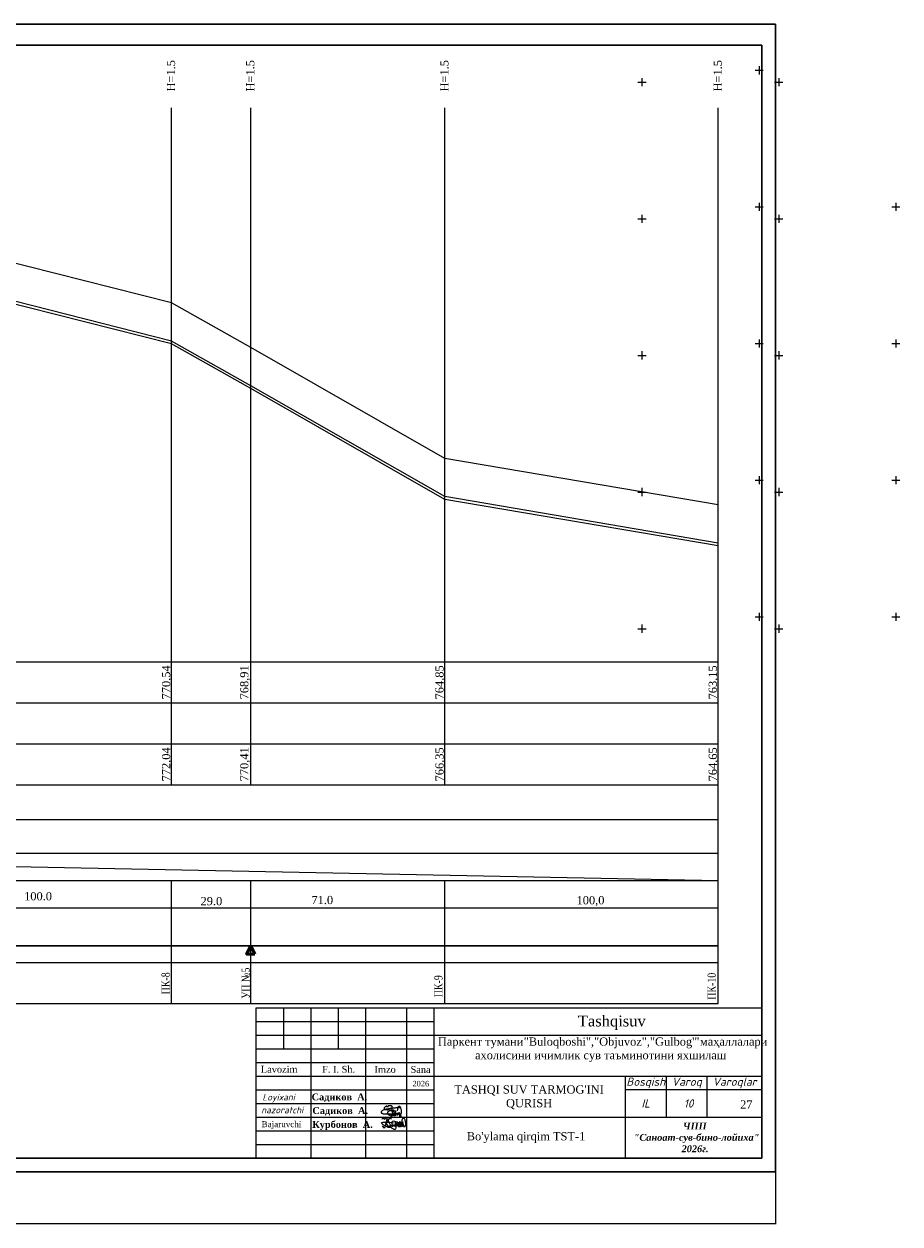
# Model space of a CAD drawing. Header units: millimetres. Extents: x 366033 to 446362, y 4247208 to 4265071.
# Tile 94 of 159: x 435634 to 435954, y 4255051 to 4255491. Entities that reach past the tile are written whole.
import ezdxf

# ---------------------------------------------------------------- set-up
doc = ezdxf.new("R2010")
doc.units = ezdxf.units.MM
doc.header["$PDMODE"] = 32
doc.header["$PDSIZE"] = 0.6
for name, color, linetype in [('(002) Рамка', 7, 'Continuous'), ('(004) Точки рельефа', 7, 'Continuous'), ('kcd_tx', 7, 'Continuous'), ('RAMKA', 7, 'Continuous')]:
    doc.layers.add(name, color=color, linetype=linetype)
for name, color, linetype, lineweight in [('0002. ВК. ПГ. Уг. Пк. и задвижки', 250, 'Continuous', 50), ('план', 7, 'Continuous', 40), ('Текст ВК', 136, 'Continuous', 9)]:
    doc.layers.add(name, color=color, linetype=linetype, lineweight=lineweight)
doc.layers.add('GEODS_POINT_GRID#_B', color=7, linetype='Continuous', true_color=0x000000)
doc.styles.add('GOST 2.304', font='CS_Gost2304.shx')
doc.styles.add('SHRFT', font='TXT', dxfattribs={"width": 1.75})
doc.styles.get("Standard").update_dxf_attribs({"font": 'times.ttf'})
doc.styles.add('TIMES', font='times.ttf')
doc.styles.add('для таблиц', font='times.ttf', dxfattribs={"height": 3})
doc.linetypes.add('ВОДОПРОВОД-right', pattern='A,15,-4,["В1",Standard,S=3,R=0,X=-2,Y=-1.5],-4,20,[">",Standard,S=3,R=0,X=-1.5,Y=-1.5],0', length=43)
doc.dimstyles.get("Standard").update_dxf_attribs({"dimtxt": 0.18, "dimasz": 0.18, "dimexe": 0.18, "dimexo": 0.0625, "dimgap": 0.09, "dimtad": 0, "dimtih": 1, "dimtoh": 1, "dimdec": 1, "dimzin": 0, "dimdsep": 46, "dimtxsty": 'Standard', "dimcen": 0.09, "dimadec": 0, "dimazin": 0, "dimtfac": 1, "dimtdec": 1, "dimtofl": 0, "dimtmove": 0, "dimatfit": 3, "dimfxl": 1, "dimtolj": 1, "dimtzin": 0, "dimarcsym": 0})

# ---------------------------------------------------------------- blocks, each defined once
blk = doc.blocks.new('*D476')
at = {"layer": 'Defpoints', "color": 0, "lineweight": 0, "transparency": 16777216}
for p in [(435322.92, 4255070.59), (435908.75, 4255070.59), (435908.75, 4255051.57)]:
    blk.add_point(p, dxfattribs=at)
at = {"layer": 'kcd_tx', "color": 0, "lineweight": -2, "transparency": 16777216}
for p, q in [((435322.92, 4255070.56), (435322.92, 4255051.48)), ((435908.75, 4255070.56), (435908.75, 4255051.48)), ((435323.01, 4255051.57), (435615.65, 4255051.57)), ((435908.66, 4255051.57), (435616.02, 4255051.57))]:
    blk.add_line(p, q, dxfattribs=at)
at = {"layer": 'kcd_tx', "color": 0, "lineweight": 0, "transparency": 16777216}
for points in [[(435323.01, 4255051.59), (435323.01, 4255051.56), (435322.92, 4255051.57)], [(435908.66, 4255051.59), (435908.66, 4255051.56), (435908.75, 4255051.57)]]:
    blk.add_solid(points, dxfattribs=at)
at = {"layer": 'kcd_tx', "color": 0, "lineweight": 5, "transparency": 16777216, "insert": (435615.83, 4255051.57), "char_height": 0.09, "attachment_point": 5}
blk.add_mtext('\\A1;585.8', dxfattribs=at)
blk = doc.blocks.new('CrossCoord_m1')
at = {"layer": 'GEODS_POINT_GRID#_B', "color": 3, "lineweight": 20, "true_color": 0x00ff00, "flags": 128}
for points in [[(-3, 0), (3, 0)], [(0, 3), (0, -3)]]:
    blk.add_lwpolyline(points, dxfattribs=at)

msp = doc.modelspace()

# ---------------------------------------------------------------- linework, layer by layer
at = {"layer": '(002) Рамка', "color": 0, "lineweight": 25}
for points in [[(435687.723, 4255212.204), (435687.723, 4255459.914)], [(435716.723, 4255212.204), (435716.723, 4255459.914)], [(435787.723, 4255212.204), (435787.723, 4255459.914)], [(435887.723, 4255212.204), (435887.723, 4255459.914)], [(435787.723, 4255212.203), (435787.723, 4255212.204)], [(435887.723, 4255132.204), (435887.723, 4255212.204)], [(435687.723, 4255132.204), (435687.723, 4255177.204)], [(435716.723, 4255132.204), (435716.723, 4255177.204)], [(435787.723, 4255132.204), (435787.723, 4255177.204)]]:
    msp.add_lwpolyline(points, dxfattribs=at)
at = {"color": 0, "lineweight": 0}
for p, q in [((435687.723, 4255388.534), (435587.723, 4255413.934)), ((435687.723, 4255374.534), (435587.723, 4255399.934)), ((435687.723, 4255373.534), (435587.723, 4255398.934)), ((435716.723, 4255372.234), (435687.723, 4255388.534)), ((435716.723, 4255358.234), (435687.723, 4255374.534)), ((435716.723, 4255357.234), (435687.723, 4255373.534)), ((435787.723, 4255331.634), (435716.723, 4255372.234)), ((435787.723, 4255317.634), (435716.723, 4255358.234)), ((435787.723, 4255316.634), (435716.723, 4255357.234)), ((435887.723, 4255314.634), (435787.723, 4255331.634)), ((435887.723, 4255300.634), (435787.723, 4255317.634)), ((435887.723, 4255299.634), (435787.723, 4255316.634)), ((435387.723, 4255187.203), (435887.723, 4255177.204))]:
    msp.add_line(p, q, dxfattribs=at)
at = {"color": 250, "lineweight": 25}
for p, q in [((435728.747, 4255130.592, -1016.516), (435728.747, 4255115.592, -1016.516)), ((435738.747, 4255130.592, -1016.516), (435738.747, 4255075.592, -1016.516)), ((435748.747, 4255130.592, -1016.516), (435748.747, 4255115.592, -1016.516)), ((435758.747, 4255130.592, -1016.516), (435758.747, 4255075.592, -1016.516)), ((435773.747, 4255130.592, -847.097), (435773.747, 4255075.592, -847.097)), ((435783.747, 4255130.592), (435783.747, 4255075.592)), ((435718.747, 4255125.592), (435783.747, 4255125.592)), ((435718.747, 4255120.592), (435903.747, 4255120.592)), ((435718.747, 4255120.592), (435783.747, 4255120.592)), ((435718.747, 4255115.592), (435783.747, 4255115.592)), ((435718.747, 4255110.592), (435783.747, 4255110.592)), ((435718.747, 4255105.592), (435903.747, 4255105.592)), ((435853.747, 4255105.592), (435853.747, 4255075.592)), ((435868.747, 4255105.592), (435868.747, 4255090.592)), ((435883.747, 4255090.592), (435883.747, 4255105.592)), ((435718.747, 4255100.592), (435783.747, 4255100.592)), ((435903.747, 4255100.592), (435853.747, 4255100.592)), ((435903.747, 4255100.592), (435853.747, 4255100.592)), ((435718.747, 4255095.592), (435783.747, 4255095.592)), ((435718.747, 4255090.592), (435903.747, 4255090.592)), ((435718.747, 4255085.592), (435783.747, 4255085.592)), ((435718.747, 4255080.592), (435783.747, 4255080.592))]:
    msp.add_line(p, q, dxfattribs=at)
at = {"color": 5, "lineweight": 25, "ltscale": 2}
for p, q in [((435764.415, 4255092.568), (435764.395, 4255092.352)), ((435764.415, 4255092.568), (435764.395, 4255092.352)), ((435764.395, 4255092.352), (435764.43, 4255092.237)), ((435764.395, 4255092.352), (435764.43, 4255092.237)), ((435764.461, 4255092.653), (435764.415, 4255092.568)), ((435764.461, 4255092.653), (435764.415, 4255092.568)), ((435764.43, 4255092.237), (435764.485, 4255092.182)), ((435764.43, 4255092.237), (435764.485, 4255092.182)), ((435764.642, 4255092.803), (435764.461, 4255092.653)), ((435764.642, 4255092.803), (435764.461, 4255092.653)), ((435764.485, 4255092.182), (435764.605, 4255092.043)), ((435764.485, 4255092.182), (435764.605, 4255092.043)), ((435764.605, 4255092.043), (435764.756, 4255091.988)), ((435764.605, 4255092.043), (435764.756, 4255091.988)), ((435764.956, 4255093.01), (435764.642, 4255092.803)), ((435764.956, 4255093.01), (435764.642, 4255092.803)), ((435764.756, 4255091.988), (435764.915, 4255091.931)), ((435764.756, 4255091.988), (435764.915, 4255091.931)), ((435764.915, 4255091.931), (435765.07, 4255091.874)), ((435764.915, 4255091.931), (435765.07, 4255091.874)), ((435765.218, 4255093.133), (435764.956, 4255093.01)), ((435765.218, 4255093.133), (435764.956, 4255093.01)), ((435765.07, 4255091.874), (435765.204, 4255091.843)), ((435765.07, 4255091.874), (435765.204, 4255091.843)), ((435765.204, 4255091.843), (435765.459, 4255091.8)), ((435765.204, 4255091.843), (435765.459, 4255091.8)), ((435765.409, 4255093.226), (435765.218, 4255093.133)), ((435765.409, 4255093.226), (435765.218, 4255093.133)), ((435765.657, 4255093.318), (435765.409, 4255093.226)), ((435765.657, 4255093.318), (435765.409, 4255093.226)), ((435765.459, 4255091.8), (435765.645, 4255091.768)), ((435765.459, 4255091.8), (435765.645, 4255091.768)), ((435765.645, 4255091.768), (435766.085, 4255091.759)), ((435765.645, 4255091.768), (435766.085, 4255091.759)), ((435765.965, 4255093.389), (435765.657, 4255093.318)), ((435765.965, 4255093.389), (435765.657, 4255093.318)), ((435766.317, 4255093.463), (435765.965, 4255093.389)), ((435766.317, 4255093.463), (435765.965, 4255093.389)), ((435766.085, 4255091.759), (435766.354, 4255091.763)), ((435766.085, 4255091.759), (435766.354, 4255091.763)), ((435766.521, 4255093.508), (435766.317, 4255093.463)), ((435766.521, 4255093.508), (435766.317, 4255093.463)), ((435766.354, 4255091.763), (435766.817, 4255091.76)), ((435766.354, 4255091.763), (435766.817, 4255091.76)), ((435766.82, 4255093.555), (435766.521, 4255093.508)), ((435766.82, 4255093.555), (435766.521, 4255093.508)), ((435766.817, 4255091.76), (435767.328, 4255091.75)), ((435766.817, 4255091.76), (435767.328, 4255091.75)), ((435767.152, 4255093.614), (435766.82, 4255093.555)), ((435767.152, 4255093.614), (435766.82, 4255093.555)), ((435767.372, 4255093.638), (435767.152, 4255093.614)), ((435767.372, 4255093.638), (435767.152, 4255093.614)), ((435767.328, 4255091.75), (435767.715, 4255091.747)), ((435767.328, 4255091.75), (435767.715, 4255091.747)), ((435767.66, 4255093.689), (435767.372, 4255093.638)), ((435767.66, 4255093.689), (435767.372, 4255093.638)), ((435768.046, 4255093.737), (435767.66, 4255093.689)), ((435768.046, 4255093.737), (435767.66, 4255093.689)), ((435767.715, 4255091.747), (435768.378, 4255091.762)), ((435767.715, 4255091.747), (435768.378, 4255091.762)), ((435768.288, 4255093.76), (435768.046, 4255093.737)), ((435768.288, 4255093.76), (435768.046, 4255093.737)), ((435768.617, 4255093.807), (435768.288, 4255093.76)), ((435768.617, 4255093.807), (435768.288, 4255093.76)), ((435768.378, 4255091.762), (435768.872, 4255091.752)), ((435768.378, 4255091.762), (435768.872, 4255091.752)), ((435768.845, 4255093.829), (435768.617, 4255093.807)), ((435768.845, 4255093.829), (435768.617, 4255093.807)), ((435769.211, 4255093.859), (435768.845, 4255093.829)), ((435769.211, 4255093.859), (435768.845, 4255093.829)), ((435768.872, 4255091.752), (435769.35, 4255091.691)), ((435768.872, 4255091.752), (435769.35, 4255091.691)), ((435769.096, 4255091.408), (435769.13, 4255091.465)), ((435769.096, 4255091.408), (435769.13, 4255091.465)), ((435769.13, 4255091.465), (435769.176, 4255091.542)), ((435769.13, 4255091.465), (435769.176, 4255091.542)), ((435769.176, 4255091.542), (435769.241, 4255091.592)), ((435769.176, 4255091.542), (435769.241, 4255091.592)), ((435769.542, 4255093.88), (435769.211, 4255093.859)), ((435769.542, 4255093.88), (435769.211, 4255093.859)), ((435769.241, 4255091.592), (435769.301, 4255091.655)), ((435769.241, 4255091.592), (435769.301, 4255091.655)), ((435769.301, 4255091.655), (435769.406, 4255091.718)), ((435769.301, 4255091.655), (435769.406, 4255091.718)), ((435769.306, 4255091.67), (435769.406, 4255091.718)), ((435769.306, 4255091.67), (435769.406, 4255091.718)), ((435769.406, 4255091.718), (435769.578, 4255091.817)), ((435769.406, 4255091.718), (435769.578, 4255091.817)), ((435769.406, 4255091.718), (435769.523, 4255091.621)), ((435769.406, 4255091.718), (435769.523, 4255091.621)), ((435769.523, 4255091.621), (435769.582, 4255091.572)), ((435769.523, 4255091.621), (435769.582, 4255091.572)), ((435769.82, 4255093.934), (435769.542, 4255093.88)), ((435769.82, 4255093.934), (435769.542, 4255093.88)), ((435769.578, 4255091.817), (435769.706, 4255091.891)), ((435769.578, 4255091.817), (435769.706, 4255091.891)), ((435769.582, 4255091.572), (435769.613, 4255091.513)), ((435769.582, 4255091.572), (435769.613, 4255091.513)), ((435769.613, 4255091.513), (435769.652, 4255091.439)), ((435769.613, 4255091.513), (435769.652, 4255091.439)), ((435769.652, 4255091.439), (435769.673, 4255091.364)), ((435769.652, 4255091.439), (435769.673, 4255091.364)), ((435769.706, 4255091.891), (435769.857, 4255091.999)), ((435769.706, 4255091.891), (435769.857, 4255091.999)), ((435770.054, 4255093.944), (435769.82, 4255093.934)), ((435770.054, 4255093.944), (435769.82, 4255093.934)), ((435769.857, 4255091.999), (435769.968, 4255091.999)), ((435769.857, 4255091.999), (435769.968, 4255091.999)), ((435769.968, 4255091.999), (435770.314, 4255092.005)), ((435769.968, 4255091.999), (435770.314, 4255092.005)), ((435770.239, 4255093.952), (435770.054, 4255093.944)), ((435770.239, 4255093.952), (435770.054, 4255093.944)), ((435770.208, 4255091.505), (435770.346, 4255091.667)), ((435770.208, 4255091.505), (435770.346, 4255091.667)), ((435770.208, 4255091.443), (435770.208, 4255091.505)), ((435770.208, 4255091.443), (435770.208, 4255091.505)), ((435770.243, 4255091.379), (435770.208, 4255091.443)), ((435770.243, 4255091.379), (435770.208, 4255091.443)), ((435770.597, 4255093.993), (435770.239, 4255093.952)), ((435770.597, 4255093.993), (435770.239, 4255093.952)), ((435770.314, 4255092.005), (435770.376, 4255092.005)), ((435770.314, 4255092.005), (435770.376, 4255092.005)), ((435770.346, 4255091.667), (435770.417, 4255091.749)), ((435770.346, 4255091.667), (435770.417, 4255091.749)), ((435770.376, 4255092.005), (435770.577, 4255091.99)), ((435770.376, 4255092.005), (435770.577, 4255091.99)), ((435770.417, 4255091.749), (435770.625, 4255091.923)), ((435770.417, 4255091.749), (435770.625, 4255091.923)), ((435770.678, 4255091.489), (435770.514, 4255091.389)), ((435770.678, 4255091.489), (435770.514, 4255091.389)), ((435770.576, 4255091.882), (435770.649, 4255091.948)), ((435770.576, 4255091.882), (435770.649, 4255091.948)), ((435770.577, 4255091.99), (435770.749, 4255091.886)), ((435770.577, 4255091.99), (435770.749, 4255091.886)), ((435770.822, 4255093.994), (435770.597, 4255093.993)), ((435770.822, 4255093.994), (435770.597, 4255093.993)), ((435770.649, 4255091.948), (435770.693, 4255091.987)), ((435770.649, 4255091.948), (435770.693, 4255091.987)), ((435770.774, 4255091.581), (435770.678, 4255091.489)), ((435770.774, 4255091.581), (435770.678, 4255091.489)), ((435770.693, 4255091.987), (435770.777, 4255092.039)), ((435770.693, 4255091.987), (435770.777, 4255092.039)), ((435770.749, 4255091.886), (435770.82, 4255091.83)), ((435770.749, 4255091.886), (435770.82, 4255091.83)), ((435770.827, 4255091.663), (435770.774, 4255091.581)), ((435770.827, 4255091.663), (435770.774, 4255091.581)), ((435770.777, 4255092.039), (435770.832, 4255092.072)), ((435770.777, 4255092.039), (435770.832, 4255092.072)), ((435770.82, 4255091.83), (435770.851, 4255091.743)), ((435770.82, 4255091.83), (435770.851, 4255091.743)), ((435771.21, 4255093.997), (435770.822, 4255093.994)), ((435771.21, 4255093.997), (435770.822, 4255093.994)), ((435770.851, 4255091.743), (435770.827, 4255091.663)), ((435770.851, 4255091.743), (435770.827, 4255091.663)), ((435770.832, 4255092.072), (435770.889, 4255092.091)), ((435770.832, 4255092.072), (435770.889, 4255092.091)), ((435770.889, 4255092.091), (435770.929, 4255092.104)), ((435770.889, 4255092.091), (435770.929, 4255092.104)), ((435770.929, 4255092.104), (435770.983, 4255092.104)), ((435770.929, 4255092.104), (435770.983, 4255092.104)), ((435770.983, 4255092.104), (435771.028, 4255092.089)), ((435770.983, 4255092.104), (435771.028, 4255092.089)), ((435771.028, 4255092.089), (435771.084, 4255092.057)), ((435771.028, 4255092.089), (435771.084, 4255092.057)), ((435771.084, 4255092.057), (435771.119, 4255092.036)), ((435771.084, 4255092.057), (435771.119, 4255092.036)), ((435771.119, 4255092.036), (435771.146, 4255091.999)), ((435771.119, 4255092.036), (435771.146, 4255091.999)), ((435771.154, 4255091.556), (435771.121, 4255091.426)), ((435771.154, 4255091.556), (435771.121, 4255091.426)), ((435771.146, 4255091.999), (435771.169, 4255091.961)), ((435771.146, 4255091.999), (435771.169, 4255091.961)), ((435771.184, 4255091.671), (435771.154, 4255091.556)), ((435771.184, 4255091.671), (435771.154, 4255091.556)), ((435771.169, 4255091.961), (435771.185, 4255091.934)), ((435771.169, 4255091.961), (435771.185, 4255091.934)), ((435771.207, 4255091.862), (435771.184, 4255091.769)), ((435771.207, 4255091.862), (435771.184, 4255091.769)), ((435771.184, 4255091.769), (435771.184, 4255091.671)), ((435771.184, 4255091.769), (435771.184, 4255091.671)), ((435771.185, 4255091.934), (435771.207, 4255091.862)), ((435771.185, 4255091.934), (435771.207, 4255091.862)), ((435771.362, 4255093.997), (435771.21, 4255093.997)), ((435771.362, 4255093.997), (435771.21, 4255093.997)), ((435771.601, 4255093.983), (435771.362, 4255093.997)), ((435771.601, 4255093.983), (435771.362, 4255093.997)), ((435769.049, 4255091.242), (435769.079, 4255091.347)), ((435769.049, 4255091.242), (435769.079, 4255091.347)), ((435769.072, 4255091.171), (435769.049, 4255091.242)), ((435769.072, 4255091.171), (435769.049, 4255091.242)), ((435769.116, 4255091.096), (435769.072, 4255091.171)), ((435769.116, 4255091.096), (435769.072, 4255091.171)), ((435769.079, 4255091.347), (435769.096, 4255091.408)), ((435769.079, 4255091.347), (435769.096, 4255091.408)), ((435769.175, 4255091.032), (435769.116, 4255091.096)), ((435769.175, 4255091.032), (435769.116, 4255091.096)), ((435769.216, 4255091.001), (435769.175, 4255091.032)), ((435769.216, 4255091.001), (435769.175, 4255091.032)), ((435769.286, 4255091.001), (435769.216, 4255091.001)), ((435769.286, 4255091.001), (435769.216, 4255091.001)), ((435769.389, 4255091.02), (435769.286, 4255091.001)), ((435769.389, 4255091.02), (435769.286, 4255091.001)), ((435769.462, 4255091.048), (435769.389, 4255091.02)), ((435769.462, 4255091.048), (435769.389, 4255091.02)), ((435769.531, 4255091.079), (435769.462, 4255091.048)), ((435769.531, 4255091.079), (435769.462, 4255091.048)), ((435769.613, 4255091.174), (435769.531, 4255091.079)), ((435769.613, 4255091.174), (435769.531, 4255091.079)), ((435769.648, 4255091.252), (435769.613, 4255091.174)), ((435769.648, 4255091.252), (435769.613, 4255091.174)), ((435769.673, 4255091.364), (435769.648, 4255091.252)), ((435769.673, 4255091.364), (435769.648, 4255091.252)), ((435770.266, 4255091.334), (435770.243, 4255091.379)), ((435770.266, 4255091.334), (435770.243, 4255091.379)), ((435770.323, 4255091.317), (435770.266, 4255091.334)), ((435770.323, 4255091.317), (435770.266, 4255091.334)), ((435770.397, 4255091.317), (435770.323, 4255091.317)), ((435770.397, 4255091.317), (435770.323, 4255091.317)), ((435770.514, 4255091.389), (435770.397, 4255091.317)), ((435770.514, 4255091.389), (435770.397, 4255091.317)), ((435771.117, 4255090.887), (435771.06, 4255090.931)), ((435771.213, 4255090.887), (435771.117, 4255090.887)), ((435771.121, 4255091.426), (435771.121, 4255091.335)), ((435771.121, 4255091.426), (435771.121, 4255091.335)), ((435771.121, 4255091.335), (435771.148, 4255091.243)), ((435771.121, 4255091.335), (435771.148, 4255091.243)), ((435771.148, 4255091.243), (435771.195, 4255091.151)), ((435771.148, 4255091.243), (435771.195, 4255091.151)), ((435771.195, 4255091.151), (435771.24, 4255091.118)), ((435771.195, 4255091.151), (435771.24, 4255091.118)), ((435771.357, 4255090.914), (435771.213, 4255090.887)), ((435771.24, 4255091.118), (435771.319, 4255091.088)), ((435771.24, 4255091.118), (435771.319, 4255091.088)), ((435771.319, 4255091.088), (435771.393, 4255091.059)), ((435771.319, 4255091.088), (435771.393, 4255091.059)), ((435771.459, 4255090.953), (435771.357, 4255090.914)), ((435771.393, 4255091.059), (435771.531, 4255091.059)), ((435771.393, 4255091.059), (435771.531, 4255091.059)), ((435771.531, 4255091.059), (435771.622, 4255091.077)), ((435771.531, 4255091.059), (435771.622, 4255091.077)), ((435771.622, 4255091.077), (435771.717, 4255091.088)), ((435771.622, 4255091.077), (435771.717, 4255091.088)), ((435771.717, 4255091.088), (435771.932, 4255091.119)), ((435771.717, 4255091.088), (435771.932, 4255091.119))]:
    msp.add_line(p, q, dxfattribs=at)
at = {"color": 5, "linetype": 'ВОДОПРОВОД-right', "lineweight": 30}
msp.add_lwpolyline([(435387.717, 4255153.255), (435887.723, 4255153.255)], dxfattribs=at)
at = {"color": 250, "lineweight": 25}
msp.add_lwpolyline([(435718.747, 4255130.592), (435903.747, 4255130.592), (435903.747, 4255075.592), (435718.747, 4255075.592)], close=True, dxfattribs=at)
at = {"color": 5, "lineweight": 25, "ltscale": 2}
for points in [[(435767.734, 4255093.797), (435768.028, 4255093.794), (435768.153, 4255093.853), (435768.271, 4255093.941), (435768.354, 4255094), (435768.445, 4255094.084), (435768.496, 4255094.133), (435768.553, 4255094.215), (435768.549, 4255094.29), (435768.524, 4255094.41), (435768.504, 4255094.45), (435768.415, 4255094.533), (435768.306, 4255094.613), (435768.179, 4255094.672), (435768.019, 4255094.719), (435767.778, 4255094.767), (435767.583, 4255094.767), (435767.351, 4255094.752), (435767.162, 4255094.724), (435766.992, 4255094.685), (435766.791, 4255094.118), (435766.555, 4255094.616), (435766.339, 4255094.543), (435766.125, 4255094.467), (435765.905, 4255094.34), (435765.734, 4255094.23), (435765.625, 4255094.136), (435765.556, 4255093.984), (435765.543, 4255093.893), (435765.584, 4255093.739), (435765.696, 4255093.548), (435765.754, 4255093.485), (435765.854, 4255093.419), (435765.995, 4255093.369), (435766.192, 4255093.319), (435766.628, 4255093.262), (435766.883, 4255093.232), (435767.01, 4255093.216), (435767.326, 4255093.653), (435767.419, 4255093.624), (435767.203, 4255093.139)], [(435767.734, 4255093.797), (435768.028, 4255093.794), (435768.153, 4255093.853), (435768.271, 4255093.941), (435768.354, 4255094), (435768.445, 4255094.084), (435768.496, 4255094.133), (435768.553, 4255094.215), (435768.549, 4255094.29), (435768.524, 4255094.41), (435768.504, 4255094.45), (435768.415, 4255094.533), (435768.306, 4255094.613), (435768.179, 4255094.672), (435768.019, 4255094.719), (435767.778, 4255094.767), (435767.583, 4255094.767), (435767.351, 4255094.752), (435767.162, 4255094.724), (435766.992, 4255094.685), (435766.791, 4255094.118), (435766.555, 4255094.616), (435766.339, 4255094.543), (435766.125, 4255094.467), (435765.905, 4255094.34), (435765.734, 4255094.23), (435765.625, 4255094.136), (435765.556, 4255093.984), (435765.543, 4255093.893), (435765.584, 4255093.739), (435765.696, 4255093.548), (435765.754, 4255093.485), (435765.854, 4255093.419), (435765.995, 4255093.369), (435766.192, 4255093.319), (435766.628, 4255093.262), (435766.883, 4255093.232), (435767.01, 4255093.216), (435767.326, 4255093.653), (435767.419, 4255093.624), (435767.203, 4255093.139)], [(435768.203, 4255093.891), (435768.463, 4255093.798), (435768.26, 4255093.457), (435768.463, 4255093.294), (435768.468, 4255092.918), (435768.532, 4255092.58), (435768.603, 4255092.202), (435768.6, 4255091.759), (435768.6, 4255091.412), (435768.545, 4255091.131), (435768.467, 4255091.015), (435768.382, 4255090.922), (435768.295, 4255090.894), (435768.217, 4255090.892), (435768.093, 4255090.922), (435767.838, 4255091.026), (435767.631, 4255091.143), (435767.346, 4255091.329), (435767.169, 4255091.444), (435766.839, 4255091.635), (435766.429, 4255091.809)], [(435768.958, 4255092.151), (435769.252, 4255092.149), (435769.377, 4255092.208), (435769.495, 4255092.295), (435769.578, 4255092.354), (435769.668, 4255092.439), (435769.72, 4255092.487), (435769.777, 4255092.569), (435769.772, 4255092.644), (435769.747, 4255092.765), (435769.727, 4255092.804), (435769.639, 4255092.888), (435768.987, 4255092.65), (435768.86, 4255092.71), (435769.242, 4255093.073), (435769.002, 4255093.121), (435768.807, 4255093.121), (435768.575, 4255093.107), (435768.385, 4255093.079), (435768.215, 4255092.766), (435767.954, 4255093.01), (435767.779, 4255092.97), (435767.562, 4255092.898), (435767.348, 4255092.822), (435767.129, 4255092.695), (435766.957, 4255092.584), (435766.849, 4255092.491), (435766.779, 4255092.339), (435766.767, 4255092.247), (435766.808, 4255092.094), (435766.92, 4255091.903), (435766.977, 4255091.839), (435767.077, 4255091.774), (435767.219, 4255091.723), (435767.416, 4255091.673), (435767.851, 4255091.617), (435768.106, 4255091.586), (435768.234, 4255091.571), (435768.3, 4255091.551), (435768.393, 4255091.523), (435768.426, 4255091.494)], [(435768.958, 4255092.151), (435769.252, 4255092.149), (435769.377, 4255092.208), (435769.495, 4255092.295), (435769.578, 4255092.354), (435769.668, 4255092.439), (435769.72, 4255092.487), (435769.777, 4255092.569), (435769.772, 4255092.644), (435769.747, 4255092.765), (435769.727, 4255092.804), (435769.639, 4255092.888), (435768.987, 4255092.65), (435768.86, 4255092.71), (435769.242, 4255093.073), (435769.002, 4255093.121), (435768.807, 4255093.121), (435768.575, 4255093.107), (435768.385, 4255093.079), (435768.215, 4255092.766), (435767.954, 4255093.01), (435767.779, 4255092.97), (435767.562, 4255092.898), (435767.348, 4255092.822), (435767.129, 4255092.695), (435766.957, 4255092.584), (435766.849, 4255092.491), (435766.779, 4255092.339), (435766.767, 4255092.247), (435766.808, 4255092.094), (435766.92, 4255091.903), (435766.977, 4255091.839), (435767.077, 4255091.774), (435767.219, 4255091.723), (435767.416, 4255091.673), (435767.851, 4255091.617), (435768.106, 4255091.586), (435768.234, 4255091.571), (435768.3, 4255091.551), (435768.393, 4255091.523), (435768.426, 4255091.494)], [(435770.946, 4255092.347), (435770.943, 4255092.053), (435771.002, 4255091.928), (435771.09, 4255091.81), (435771.149, 4255091.727), (435771.234, 4255091.636), (435771.282, 4255091.584), (435771.364, 4255091.528), (435771.439, 4255091.532), (435771.56, 4255091.557), (435771.599, 4255091.577), (435771.682, 4255091.665), (435771.762, 4255091.775), (435771.821, 4255091.902), (435771.868, 4255092.062), (435771.916, 4255092.303), (435771.916, 4255092.498), (435771.902, 4255092.729), (435771.874, 4255092.919), (435771.834, 4255093.089), (435771.805, 4255093.351), (435771.765, 4255093.526), (435771.692, 4255093.742), (435771.616, 4255093.956), (435771.49, 4255094.176), (435771.379, 4255094.347), (435771.286, 4255094.456), (435771.133, 4255094.525), (435771.042, 4255094.537), (435770.888, 4255094.496), (435770.697, 4255094.385), (435770.634, 4255094.327), (435770.569, 4255094.227), (435770.518, 4255094.086), (435770.468, 4255093.888), (435770.412, 4255093.453), (435770.381, 4255093.198), (435770.365, 4255093.071), (435770.346, 4255093.005), (435770.317, 4255092.912), (435770.288, 4255092.878)], [(435769.36, 4255089.016), (435769.62, 4255088.923), (435769.417, 4255088.582), (435769.62, 4255088.419), (435769.625, 4255088.043), (435769.688, 4255087.705), (435769.759, 4255087.327), (435769.756, 4255086.884), (435769.756, 4255086.537), (435769.701, 4255086.256), (435769.624, 4255086.141), (435769.539, 4255086.047), (435769.451, 4255086.019), (435769.373, 4255086.017), (435769.249, 4255086.047), (435768.995, 4255086.151), (435768.787, 4255086.268), (435768.502, 4255086.454), (435768.325, 4255086.569), (435767.995, 4255086.76), (435767.585, 4255086.934)], [(435772.523, 4255087.962), (435772.521, 4255087.668), (435772.579, 4255087.543), (435772.667, 4255087.425), (435772.726, 4255087.342), (435772.811, 4255087.252), (435772.859, 4255087.2), (435772.941, 4255087.143), (435773.016, 4255087.148), (435773.137, 4255087.173), (435773.176, 4255087.193), (435773.259, 4255087.281), (435773.339, 4255087.39), (435773.398, 4255087.517), (435773.445, 4255087.678), (435773.493, 4255087.918), (435773.493, 4255088.113), (435773.479, 4255088.345), (435773.451, 4255088.535), (435773.411, 4255088.704), (435773.382, 4255088.966), (435773.342, 4255089.141), (435773.269, 4255089.358), (435773.193, 4255089.572), (435773.067, 4255089.791), (435772.956, 4255089.962), (435772.863, 4255090.071), (435772.711, 4255090.141), (435772.619, 4255090.153), (435772.466, 4255090.112), (435772.274, 4255090), (435772.211, 4255089.942), (435772.146, 4255089.843), (435772.095, 4255089.701), (435772.045, 4255089.504), (435771.989, 4255089.068), (435771.958, 4255088.813), (435771.943, 4255088.686), (435771.923, 4255088.62), (435771.894, 4255088.527), (435771.865, 4255088.493)]]:
    msp.add_lwpolyline(points, dxfattribs=at)
at = {"color": 5, "lineweight": 5}
for points in [[(435764.765, 4255089.841), (435765.043, 4255090.327), (435765.831, 4255089.876), (435766.116, 4255090.376), (435766.665, 4255090.376), (435765.622, 4255086.553), (435764.88, 4255087.363)], [(435766.143, 4255088.464), (435767.8, 4255090.304), (435768.247, 4255089.902)], [(435766.143, 4255088.464), (435766.989, 4255086.993), (435767.64, 4255087.367)]]:
    msp.add_lwpolyline(points, dxfattribs=at)
for points in [[(435766.972, 4255089.384), (435767.686, 4255086.806), (435764.665, 4255088.296), (435768.98, 4255088.502)], [(435767.64, 4255087.367), (435768.94, 4255087.7), (435768.39, 4255087.227), (435770.195, 4255087.991), (435769.552, 4255087.074), (435769.919, 4255088.541), (435770.761, 4255086.982), (435770.929, 4255088.602), (435771.143, 4255086.967), (435770.944, 4255087.639), (435772.168, 4255088.847), (435771.571, 4255087.609), (435772.137, 4255087.471), (435771.173, 4255088.862), (435771.586, 4255087.165), (435772.474, 4255088.602), (435771.785, 4255087.945), (435772.519, 4255087.135), (435768.405, 4255088.877), (435768.375, 4255088.052), (435769.873, 4255087.731)]]:
    msp.add_spline(points, degree=3, dxfattribs=at)
at = {"layer": '0002. ВК. ПГ. Уг. Пк. и задвижки', "color": 1, "lineweight": 50}
msp.add_lwpolyline([(435718.223, 4255150.255), (435715.223, 4255150.255), (435716.723, 4255153.255), (435718.223, 4255150.255)], dxfattribs=at)
at = {"layer": 'RAMKA', "color": 1, "lineweight": 30}
for p, q in [((435908.747, 4255490.592), (435322.922, 4255490.593)), ((435342.922, 4255482.831), (435903.747, 4255482.831)), ((435903.747, 4255075.592), (435342.922, 4255075.592)), ((435322.922, 4255070.592), (435908.747, 4255070.592))]:
    msp.add_line(p, q, dxfattribs=at)
at = {"layer": 'RAMKA', "color": 3, "lineweight": 30}
for p, q in [((435908.747, 4255070.592), (435908.747, 4255490.592)), ((435903.747, 4255482.831), (435903.747, 4255075.592))]:
    msp.add_line(p, q, dxfattribs=at)
at = {"layer": 'Текст ВК'}
for p, q in [((435376.715, 4255257.203), (435887.723, 4255257.204)), ((435387.723, 4255242.203), (435887.723, 4255242.204)), ((435387.723, 4255227.203), (435887.723, 4255227.204)), ((435387.723, 4255212.203), (435887.723, 4255212.204)), ((435387.723, 4255199.532), (435887.723, 4255199.532)), ((435387.723, 4255187.203), (435887.723, 4255187.204)), ((435387.723, 4255177.203), (435887.723, 4255177.204)), ((435387.723, 4255167.203), (435887.723, 4255167.204)), ((435387.723, 4255147.203), (435887.723, 4255147.204)), ((435387.723, 4255132.203), (435887.723, 4255132.204))]:
    msp.add_line(p, q, dxfattribs=at)

# ---------------------------------------------------------------- block references
at = {"layer": 'GEODS_POINT_GRID#_B', "color": 3, "true_color": 0x00ff00, "xscale": 0.5, "yscale": 0.5, "zscale": 0.5}
for p in [(435902.752, 4255473.673), (435859.87, 4255469.321), (435909.87, 4255469.321), (435902.752, 4255423.673), (435952.752, 4255423.673), (435859.87, 4255419.321), (435909.87, 4255419.321), (435902.752, 4255373.673), (435952.752, 4255373.673), (435859.87, 4255369.321), (435909.87, 4255369.321), (435902.752, 4255323.673), (435952.752, 4255323.673), (435859.87, 4255319.321), (435909.87, 4255319.321), (435902.752, 4255273.673), (435952.752, 4255273.673), (435859.87, 4255269.321), (435909.87, 4255269.321)]:
    msp.add_blockref('CrossCoord_m1', p, dxfattribs=at)

# ---------------------------------------------------------------- texts
at = {"layer": '(004) Точки рельефа', "color": 7, "char_height": 3, "attachment_point": 5, "style": 'для таблиц'}
for s, insert in [('\\A1;100.0', (435638.93, 4255171.391)), ('\\A1;29.0', (435702.342, 4255169.596)), ('\\A1;71.0', (435742.915, 4255170.007)), ('\\A1;100,0', (435841.035, 4255169.619))]:
    msp.add_mtext(s, dxfattribs=dict(at, insert=insert))
at = {"color": 5, "char_height": 3, "attachment_point": 2}
for s, insert, width, rotation in [('{\\C0;H=1.5}', (435686.061, 4255471.639), 11.11185, 89.99547), ('{\\C0;H=1.5}', (435715.061, 4255471.639), 11.11185, 89.99547), ('{\\C0;H=1.5}', (435786.061, 4255471.639), 11.11185, 89.99547), ('{\\C0;H=1.5}', (435886.061, 4255471.639), 11.11185, 89.99547), ('{\\C0;772,04}', (435684.264, 4255219.673), 11.11185, 90), ('{\\C0;766,35}', (435784.264, 4255219.673), 11.11185, 90), ('{\\C0;764,65}', (435884.264, 4255219.673), 11.11185, 90), ('{\\W0.8;\\C7;УП №5}', (435713.379, 4255139.603, -4720.845), 14.61436, 90), ('{\\W0.8;\\C7;ПК-8}', (435684.11, 4255139.56, -4720.845), 14.61436, 90), ('{\\W0.8;\\C7;ПК-9}', (435783.87, 4255138.488, -4720.845), 14.61436, 90), ('{\\W0.8;\\C7;ПК-10}', (435883.87, 4255138.488, -4720.845), 14.61436, 90)]:
    msp.add_mtext(s, dxfattribs=dict(at, insert=insert, width=width, rotation=rotation))
at = {"color": 184, "char_height": 3, "width": 11.11185, "attachment_point": 2, "rotation": 90}
for s, insert in [('{\\C0;770,54}', (435684.264, 4255249.673)), ('{\\C0;764,85}', (435784.264, 4255249.673)), ('{\\C0;763,15}', (435884.264, 4255249.673))]:
    msp.add_mtext(s, dxfattribs=dict(at, insert=insert))
at = {"color": 0, "char_height": 3, "width": 11.11185, "attachment_point": 2, "rotation": 90}
for s, insert in [('768,91', (435712.87, 4255249.673)), ('770,41', (435712.87, 4255219.673))]:
    msp.add_mtext(s, dxfattribs=dict(at, insert=insert))
for s, insert, char_height, width, attachment_point in [('\\pi-40.048;Tashqisuv', (435876.447, 4255127.776), 4, 4.20261, 1), ('{\\fISOCPEUR|b0|i1|c204|p34;Bosqish}', (435861.247, 4255103.092), 3, 15, 5), ('{\\fISOCPEUR|b0|i1|c204|p34;Va\\fISOCPEUR|b0|i1|c0|p34;roq\\fISOCPEUR|b0|i1|c204|p34;lar}', (435893.747, 4255103.092), 3, 37.25162, 5), ('{\\fTimes New Roman|b0|i0|c204|p18;2026}', (435775.912, 4255103.856), 2, 10.68651, 1), ('{\\fISOCPEUR|b0|i1|c204|p34;Va\\fISOCPEUR|b0|i1|c0|p34;roq}', (435876.247, 4255103.092), 3, 15, 5), ('{\\fISOCPEUR|b0|i1|c204|p34;IL}', (435861.247, 4255095.592), 3, 15, 5), ('{\\fISOCPEUR|b0|i1|c0|p34;1\\fISOCPEUR|b0|i1|c204|p34;0}', (435876.905, 4255095.592), 3, 15, 5)]:
    msp.add_mtext(s, dxfattribs=dict(insert=insert, char_height=char_height, width=width, attachment_point=attachment_point))
at = {"color": 0, "lineweight": 5, "insert": (435785.202, 4255119.764), "char_height": 3, "width": 154.9538, "attachment_point": 1}
msp.add_mtext('Паркент тумани                                                         маҳаллалари \\P            ахолисини ичимлик сув таъминотини яхшилаш', dxfattribs=at)
at = {"color": 0, "lineweight": 0, "insert": (435816.612, 4255119.74), "char_height": 3, "width": 67.69207, "attachment_point": 1}
msp.add_mtext('"Buloqboshi","Objuvoz","Gulbog\'"', dxfattribs=at)
at = {"lineweight": 25, "ltscale": 100, "attachment_point": 1, "style": 'GOST 2.304'}
for s, insert, char_height, width in [('{\\fTimes New Roman|b0|i0|c204|p18;Lavozim}', (435720.436, 4255109.362), 2.5, 7.14649), ('{\\fTimes New Roman|b0|i0|c204|p18;F. I. Sh.}', (435742.847, 4255109.346), 2.5, 13.23723), ('{\\fTimes New Roman|b0|i0|c204|p18;Imzo}', (435762.04, 4255109.308), 2.5, 12.27251), ('{\\fTimes New Roman|b0|i0|c204|p18;Bajaruvchi}', (435720.686, 4255089.113, 1016.516), 2.2, 8.90888)]:
    msp.add_mtext(s, dxfattribs=dict(at, insert=insert, char_height=char_height, width=width))
at = {"color": 250, "lineweight": 25, "ltscale": 100, "insert": (435775.199, 4255109.28), "char_height": 2.5, "width": 8.14319, "attachment_point": 1, "style": 'GOST 2.304'}
msp.add_mtext('{\\fTimes New Roman|b0|i0|c204|p18;Sana}', dxfattribs=at)
at = {"color": 5, "insert": (435818.562, 4255097.837), "char_height": 3, "width": 64.16731, "attachment_point": 5}
msp.add_mtext("{\\fTimes New Roman|b0|i0|c204|p18;\\C7;TASHQI SUV TARMOG'INI\\PQURISH}", dxfattribs=at)
at = {"color": 7, "char_height": 0.16239, "width": 16.23922, "attachment_point": 5, "style": 'SHRFT'}
for s, insert in [('{\\fISOCPEUR|b0|i1|c0|p34;\\H15x;Loyixani} ', (435726.937, 4255097.532)), ('{\\fISOCPEUR|b0|i1|c204|p34;\\H15x;nazoratchi}', (435728.271, 4255093.213))]:
    msp.add_mtext(s, dxfattribs=dict(at, insert=insert))
at = {"color": 0, "char_height": 2.5, "attachment_point": 1}
for s, insert in [('{\\fTimes New Roman|b1|i0|c204|p18;Садиков  А.}', (435738.997, 4255099.229)), ('{\\fTimes New Roman|b1|i0|c204|p18;Садиков  А.}', (435739.287, 4255094.232)), ('{\\fTimes New Roman|b1|i0|c204|p18;Курбонов  А.}', (435739.228, 4255089.168))]:
    msp.add_mtext(s, dxfattribs=dict(at, insert=insert))
at = {"color": 0, "insert": (435895.765, 4255096.73), "char_height": 3.0064, "width": 1.92475, "attachment_point": 1, "style": 'TIMES'}
msp.add_mtext('27', dxfattribs=at)
at = {"color": 0, "ltscale": 0.1, "insert": (435874.108, 4255088.595), "char_height": 2.5, "attachment_point": 1}
msp.add_mtext_dynamic_manual_height_columns('\\pi0.71954;{\\fTimes New Roman|b1|i1|c204|p18;ЧПП\\P\\pi-17.28155;"Cаноат-сув-бино-лойиха"\\P\\pi0.24549;2026г.}', width=9.80425, gutter_width=12.5, heights=[0], dxfattribs=at)
at = {"layer": 'план', "color": 0, "lineweight": 20, "insert": (435795.772, 4255085.102, 0.52), "char_height": 3, "width": 48.58877, "attachment_point": 1}
msp.add_mtext("{\\fTimes New Roman|b0|i0|c204|p18;Bo'ylama qirqim TST-1 }", dxfattribs=at)

# ---------------------------------------------------------------- dimensions: what is measured, and where the dimension line sits
at = {"layer": 'kcd_tx', "color": 0, "lineweight": 5}
dim = msp.add_aligned_dim(p1=(435322.922, 4255070.592), p2=(435908.747, 4255070.592), distance=-19.022, dimstyle='Standard', override={"dimscale": 0.5}, dxfattribs=at)
dim.commit()
dim.dimension.update_dxf_attribs({"geometry": '*D476', "text_midpoint": (435615.835, 4255051.571)})

doc.saveas('drawing.dxf')
